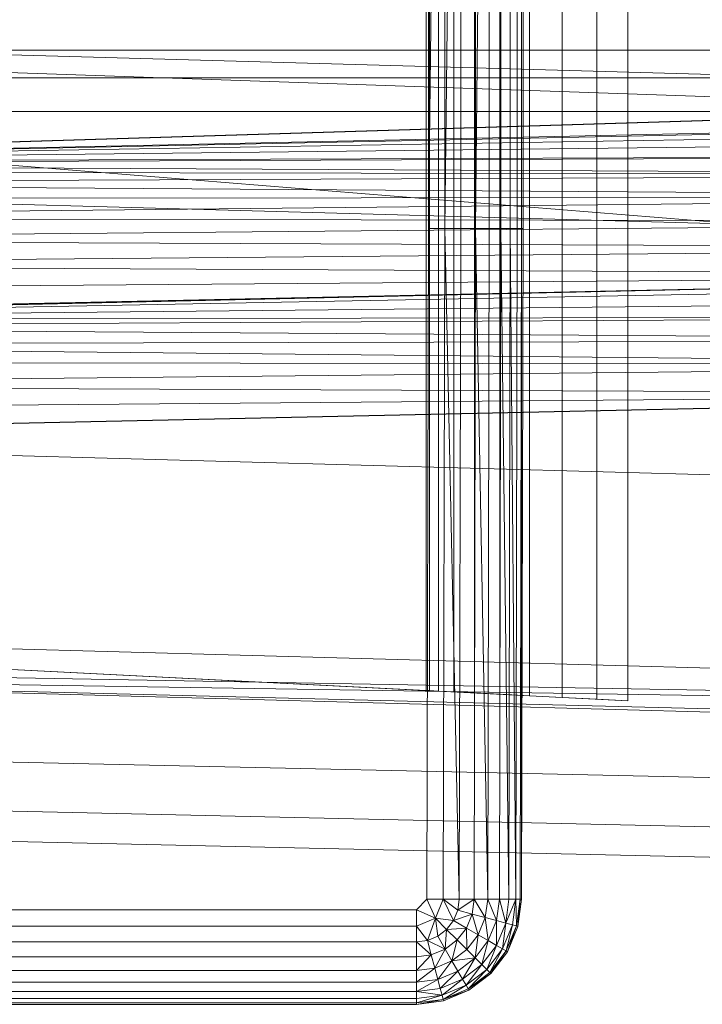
# Model space of a CAD drawing. Header units: metres. Extents: x 397.7 to 427.5, y 12.6 to 28.4.
# Tile 82 of 124: x 407.6496 to 407.7446, y 27.0313 to 27.1684. Entities that reach past the tile are written whole.
import ezdxf

# ---------------------------------------------------------------- set-up
doc = ezdxf.new("R2010")
doc.units = ezdxf.units.M
doc.layers.add('A-DETL-____-MBND', color=7, linetype='Continuous', lineweight=18)

# ---------------------------------------------------------------- blocks, each defined once
blk = doc.blocks.new('Family - Inodor P5-151237-08_CLI_AIRE_P5')
at = {"layer": 'A-DETL-____-MBND', "color": 253, "true_color": 0xaaaaaa}
for p, q in [((0.16489, 0.38826), (0.16489, 0.01465)), ((0.16489, 0.38826), (0.16489, 0.01465)), ((0.17536, 0.36218), (0.17536, 0.04249)), ((0.17966, 0.04228), (0.17966, 0.3624)), ((0.15161, 0.36098), (0.15161, 0.0437)), ((0.15205, 0.361), (0.15205, 0.04368)), ((0.15334, 0.36106), (0.15334, 0.04361)), ((0.15546, 0.36117), (0.15546, 0.04351)), ((0.15833, 0.36132), (0.15833, 0.04336)), ((0.16188, 0.3615), (0.16187, 0.04318)), ((0.16598, 0.36171), (0.16598, 0.04297)), ((0.17052, 0.36194), (0.17052, 0.04274)), ((0.15191, 0.10805), (0.15191, 0.29485)), ((0.15191, 0.29485), (0.15191, 0.10805)), ((0.15419, 0.29485), (0.15191, 0.10805)), ((0.15191, 0.10805), (0.15191, 0.29485)), ((0.15191, 0.10805), (0.15419, 0.29485)), ((0.15419, 0.10805), (0.15419, 0.29485)), ((0.15641, 0.29485), (0.15419, 0.10805)), ((0.15419, 0.10805), (0.15419, 0.29485)), ((0.15419, 0.10805), (0.15419, 0.29485)), ((0.15419, 0.10805), (0.15641, 0.29485)), ((0.15641, 0.10805), (0.15641, 0.29485)), ((0.15641, 0.10805), (0.15641, 0.29485)), ((0.15641, 0.10805), (0.15641, 0.29485)), ((0.15849, 0.10805), (0.15849, 0.29485)), ((0.15849, 0.29485), (0.15849, 0.10805)), ((0.16037, 0.29485), (0.15849, 0.10805)), ((0.15849, 0.10805), (0.15849, 0.29485)), ((0.15849, 0.10805), (0.16037, 0.29485)), ((0.16037, 0.10805), (0.16037, 0.29485)), ((0.16037, 0.10805), (0.16037, 0.29485)), ((0.16037, 0.10805), (0.16037, 0.29485)), ((0.162, 0.10805), (0.162, 0.29485)), ((0.162, 0.29485), (0.162, 0.10805)), ((0.162, 0.10805), (0.162, 0.29485)), ((0.16332, 0.10805), (0.16332, 0.29485)), ((0.16332, 0.29485), (0.16332, 0.10805)), ((0.16332, 0.10805), (0.16332, 0.29485)), ((0.16429, 0.10805), (0.16429, 0.29485)), ((0.16429, 0.29485), (0.16429, 0.10805)), ((0.16429, 0.10805), (0.16429, 0.29485)), ((0.16489, 0.10805), (0.16489, 0.29485)), ((0.16489, 0.29485), (0.16489, 0.10805)), ((0.16489, 0.10805), (0.16489, 0.29485)), ((0.16509, 0.29485), (0.16509, 0.10805)), ((0.16509, 0.29485), (0.16509, 0.10805)), ((0.51095, 0.12067), (0.00127, 0.13475)), ((0.52327, 0.1334), (0.00127, 0.11723)), ((0.00187, 0.11726), (0.52327, 0.1334)), ((0.00187, 0.11726), (0.52327, 0.1334)), ((0.28176, 0.13288), (0.00186, 0.13288)), ((0.28176, 0.13288), (0.00186, 0.13288)), ((0.28176, 0.12326), (0.00186, 0.13288)), ((0.28176, 0.12326), (0.00186, 0.13288)), ((0.00186, 0.13288), (0.28176, 0.13288)), ((0.28176, 0.13288), (0.00186, 0.13288)), ((0.00187, 0.11726), (0.51154, 0.13288)), ((0.00187, 0.11726), (0.51154, 0.13288)), ((0.00186, 0.12899), (0.28176, 0.12899)), ((0.28176, 0.12899), (0.00186, 0.12899)), ((0.00186, 0.12431), (0.28176, 0.12431)), ((0.28176, 0.12431), (0.00186, 0.12431)), ((0.28175, 0.10165), (0.00186, 0.12431)), ((0.28175, 0.10165), (0.00186, 0.12431)), ((0.28176, 0.12326), (0.00187, 0.11726)), ((0.00187, 0.11726), (0.28176, 0.12326)), ((0.00187, 0.11726), (0.28176, 0.12326)), ((0.00187, 0.11726), (0.28176, 0.12326)), ((0.28176, 0.12295), (0.00187, 0.11726)), ((0.00187, 0.11726), (0.28176, 0.12295)), ((0.28176, 0.12197), (0.00187, 0.11726)), ((0.00187, 0.11726), (0.28176, 0.12197)), ((0.28176, 0.12037), (0.00187, 0.11726)), ((0.00187, 0.11726), (0.28176, 0.12037)), ((0.28176, 0.11819), (0.00187, 0.11726)), ((0.00187, 0.11694), (0.28176, 0.11819)), ((0.00187, 0.11726), (0.28176, 0.11819)), ((0.00187, 0.11694), (0.28176, 0.11819)), ((0.28176, 0.11552), (0.00187, 0.11694)), ((0.28176, 0.11552), (0.00187, 0.11694)), ((0.28176, 0.11552), (0.00187, 0.11596)), ((0.28176, 0.11552), (0.00187, 0.11596)), ((0.28176, 0.11552), (0.00187, 0.11436)), ((0.00187, 0.11436), (0.28176, 0.11552)), ((0.51095, 0.09991), (0.00127, 0.11399)), ((0.28176, 0.11242), (0.00187, 0.11436)), ((0.28176, 0.11242), (0.00187, 0.11436)), ((0.28176, 0.11242), (0.00187, 0.11219)), ((0.00187, 0.10951), (0.28176, 0.11242)), ((0.00187, 0.11219), (0.28176, 0.11242)), ((0.00187, 0.10951), (0.28176, 0.11242)), ((0.28176, 0.10898), (0.00187, 0.10951)), ((0.28176, 0.10898), (0.00187, 0.10951)), ((0.28176, 0.10898), (0.00187, 0.10641)), ((0.00187, 0.10641), (0.28176, 0.10898)), ((0.15171, 0.01465), (0.15191, 0.10805)), ((0.15191, 0.10805), (0.15171, 0.01465)), ((0.15191, 0.10805), (0.15171, 0.01465)), ((0.15419, 0.10805), (0.15191, 0.10805)), ((0.15419, 0.10805), (0.15191, 0.10805)), ((0.15419, 0.10805), (0.15399, 0.01465)), ((0.15419, 0.10805), (0.15399, 0.01465)), ((0.15399, 0.01465), (0.15419, 0.10805)), ((0.15641, 0.10805), (0.15419, 0.10805)), ((0.15641, 0.10805), (0.15419, 0.10805)), ((0.15621, 0.01465), (0.15419, 0.10805)), ((0.15621, 0.01465), (0.15419, 0.10805)), ((0.15641, 0.10805), (0.15621, 0.01465)), ((0.15641, 0.10805), (0.15621, 0.01465)), ((0.15641, 0.10805), (0.15621, 0.01465)), ((0.15641, 0.10805), (0.15849, 0.10805)), ((0.15849, 0.10805), (0.15641, 0.10805)), ((0.15849, 0.10805), (0.15829, 0.01465)), ((0.15849, 0.10805), (0.15829, 0.01465)), ((0.15829, 0.01465), (0.15849, 0.10805)), ((0.16037, 0.10805), (0.15849, 0.10805)), ((0.16037, 0.10805), (0.15849, 0.10805)), ((0.16017, 0.01465), (0.15849, 0.10805)), ((0.16017, 0.01465), (0.15849, 0.10805)), ((0.16037, 0.10805), (0.16017, 0.01465)), ((0.16037, 0.10805), (0.16017, 0.01465)), ((0.16037, 0.10805), (0.16017, 0.01465)), ((0.16037, 0.10805), (0.162, 0.10805)), ((0.162, 0.10805), (0.16037, 0.10805)), ((0.162, 0.10805), (0.1618, 0.01465)), ((0.162, 0.10805), (0.1618, 0.01465)), ((0.1618, 0.01465), (0.162, 0.10805)), ((0.16332, 0.10805), (0.162, 0.10805)), ((0.162, 0.10805), (0.16332, 0.10805)), ((0.16332, 0.10805), (0.162, 0.10805)), ((0.16312, 0.01465), (0.162, 0.10805)), ((0.16312, 0.01465), (0.162, 0.10805)), ((0.16332, 0.10805), (0.16312, 0.01465)), ((0.16332, 0.10805), (0.16312, 0.01465)), ((0.16312, 0.01465), (0.16332, 0.10805)), ((0.16429, 0.10805), (0.16332, 0.10805)), ((0.16332, 0.10805), (0.16429, 0.10805)), ((0.16429, 0.10805), (0.16332, 0.10805)), ((0.16409, 0.01465), (0.16332, 0.10805)), ((0.16409, 0.01465), (0.16332, 0.10805)), ((0.16429, 0.10805), (0.16409, 0.01465)), ((0.16429, 0.10805), (0.16409, 0.01465)), ((0.16429, 0.10805), (0.16409, 0.01465)), ((0.16489, 0.10805), (0.16429, 0.10805)), ((0.16429, 0.10805), (0.16489, 0.10805)), ((0.16489, 0.10805), (0.16429, 0.10805)), ((0.16489, 0.10805), (0.16469, 0.01465)), ((0.16489, 0.10805), (0.16469, 0.01465)), ((0.16469, 0.01465), (0.16489, 0.10805)), ((0.16509, 0.10805), (0.16489, 0.10805)), ((0.16509, 0.10805), (0.16489, 0.01465)), ((0.16489, 0.10805), (0.16509, 0.10805)), ((0.16509, 0.10805), (0.16489, 0.01465)), ((0.16509, 0.10805), (0.16489, 0.10805)), ((0.16489, 0.01465), (0.16489, 0.10805)), ((0.16489, 0.01465), (0.16489, 0.10805)), ((0.28176, 0.10533), (0.00187, 0.10641)), ((0.28176, 0.10533), (0.00187, 0.10641)), ((0.28176, 0.10533), (0.00187, 0.10298)), ((0.00187, 0.10298), (0.28176, 0.10533)), ((0.28176, 0.10156), (0.00187, 0.10298)), ((0.28176, 0.10156), (0.00187, 0.10298)), ((0.28176, 0.10156), (0.00127, 0.09542)), ((0.28176, 0.10156), (0.00187, 0.09932)), ((0.00187, 0.09555), (0.28176, 0.10156)), ((0.00187, 0.09932), (0.28176, 0.10156)), ((0.00187, 0.09555), (0.28176, 0.10156)), ((0.28175, 0.10165), (0.00192, 0.09531)), ((0.00192, 0.09531), (0.28175, 0.10165)), ((0.28181, 0.10065), (0.00192, 0.09531)), ((0.00192, 0.09531), (0.28181, 0.10065)), ((0.28181, 0.0982), (0.00192, 0.09531)), ((0.00192, 0.09531), (0.28181, 0.0982)), ((0.28181, 0.09576), (0.00192, 0.09531)), ((0.00192, 0.09431), (0.28181, 0.09576)), ((0.00192, 0.09531), (0.28181, 0.09576)), ((0.00192, 0.09431), (0.28181, 0.09576)), ((0.28181, 0.09248), (0.00192, 0.09431)), ((0.28181, 0.09248), (0.00192, 0.09431)), ((0.28181, 0.09248), (0.00192, 0.09185)), ((0.00192, 0.09185), (0.28181, 0.09248)), ((0.28181, 0.08906), (0.00192, 0.09185)), ((0.28181, 0.08906), (0.00192, 0.09185)), ((0.28181, 0.08906), (0.00192, 0.08942)), ((0.28181, 0.08906), (0.00192, 0.08942)), ((0.28181, 0.08906), (0.00192, 0.08614)), ((0.00192, 0.08614), (0.28181, 0.08906)), ((0.28181, 0.08497), (0.00192, 0.08614)), ((0.28181, 0.08497), (0.00192, 0.08614)), ((0.28181, 0.08497), (0.00127, 0.07882)), ((0.28181, 0.08497), (0.00192, 0.08272)), ((0.00192, 0.07896), (0.28181, 0.08497)), ((0.00192, 0.08272), (0.28181, 0.08497)), ((0.00192, 0.07896), (0.28181, 0.08497)), ((0.51095, 0.06488), (0.00127, 0.07896)), ((0.51095, 0.03799), (0.00127, 0.05207)), ((0.01521, 0.05064), (0.15161, 0.0437)), ((0.17966, 0.04228), (0.01521, 0.05064)), ((0.51095, 0.03799), (0.00127, 0.04712)), ((0.51095, 0.03799), (0.00127, 0.04594)), ((0.51095, 0.03305), (0.00127, 0.04594)), ((0.51095, 0.03186), (0.00127, 0.04594)), ((0.15161, 0.0437), (0.15205, 0.04368)), ((0.15205, 0.04368), (0.15334, 0.04361)), ((0.15334, 0.04361), (0.15546, 0.04351)), ((0.15546, 0.04351), (0.15833, 0.04336)), ((0.15833, 0.04336), (0.16187, 0.04318)), ((0.16187, 0.04318), (0.16598, 0.04297)), ((0.16598, 0.04297), (0.17052, 0.04274)), ((0.17052, 0.04274), (0.17536, 0.04249)), ((0.17536, 0.04249), (0.17966, 0.04228)), ((0.00056, 0.03582), (0.31998, 0.0287)), ((0.00056, 0.03582), (0.31998, 0.0287)), ((0.00022, 0.02899), (0.31971, 0.02187)), ((0.00022, 0.02899), (0.31971, 0.02187)), ((0, 0.02477), (0.31954, 0.01764)), ((0, 0.02477), (0.31954, 0.01764)), ((0.15171, 0.01465), (0.15024, 0.01318)), ((0.15171, 0.01465), (0.15024, 0.01318)), ((0.15024, 0.01318), (0.15171, 0.01465)), ((0.15399, 0.01465), (0.15171, 0.01465)), ((0.15289, 0.012), (0.15171, 0.01465)), ((0.15399, 0.01465), (0.15171, 0.01465)), ((0.15289, 0.012), (0.15171, 0.01465)), ((0.15399, 0.01465), (0.15289, 0.012)), ((0.15289, 0.012), (0.15399, 0.01465)), ((0.15621, 0.01465), (0.15399, 0.01465)), ((0.156, 0.01311), (0.15399, 0.01465)), ((0.15621, 0.01465), (0.15399, 0.01465)), ((0.156, 0.01311), (0.15399, 0.01465)), ((0.15399, 0.01465), (0.15621, 0.01465)), ((0.156, 0.01311), (0.15399, 0.01465)), ((0.15541, 0.01167), (0.15399, 0.01465)), ((0.15541, 0.01167), (0.15399, 0.01465)), ((0.15621, 0.01465), (0.156, 0.01311)), ((0.15829, 0.01465), (0.156, 0.01311)), ((0.156, 0.01311), (0.15621, 0.01465)), ((0.156, 0.01311), (0.15621, 0.01465)), ((0.156, 0.01311), (0.15829, 0.01465)), ((0.15829, 0.01465), (0.15621, 0.01465)), ((0.15829, 0.01465), (0.15621, 0.01465)), ((0.15829, 0.01465), (0.15621, 0.01465)), ((0.15829, 0.01465), (0.15801, 0.01257)), ((0.15801, 0.01257), (0.15829, 0.01465)), ((0.15801, 0.01257), (0.15829, 0.01465)), ((0.16017, 0.01465), (0.15829, 0.01465)), ((0.16017, 0.01465), (0.15829, 0.01465)), ((0.16017, 0.01465), (0.15829, 0.01465)), ((0.15983, 0.01208), (0.15829, 0.01465)), ((0.15983, 0.01208), (0.15829, 0.01465)), ((0.16017, 0.01465), (0.15983, 0.01208)), ((0.16017, 0.01465), (0.15983, 0.01208)), ((0.15983, 0.01208), (0.16017, 0.01465)), ((0.1618, 0.01465), (0.16017, 0.01465)), ((0.1618, 0.01465), (0.16017, 0.01465)), ((0.1618, 0.01465), (0.16017, 0.01465)), ((0.1614, 0.01166), (0.16017, 0.01465)), ((0.1614, 0.01166), (0.16017, 0.01465)), ((0.1618, 0.01465), (0.1614, 0.01166)), ((0.1618, 0.01465), (0.1614, 0.01166)), ((0.1614, 0.01166), (0.1618, 0.01465)), ((0.16312, 0.01465), (0.1618, 0.01465)), ((0.16312, 0.01465), (0.1618, 0.01465)), ((0.16312, 0.01465), (0.1618, 0.01465)), ((0.16268, 0.01132), (0.1618, 0.01465)), ((0.16268, 0.01132), (0.1618, 0.01465)), ((0.16312, 0.01465), (0.16268, 0.01132)), ((0.16312, 0.01465), (0.16268, 0.01132)), ((0.16409, 0.01465), (0.16268, 0.01132)), ((0.16268, 0.01132), (0.16312, 0.01465)), ((0.16268, 0.01132), (0.16409, 0.01465)), ((0.16409, 0.01465), (0.16312, 0.01465)), ((0.16409, 0.01465), (0.16312, 0.01465)), ((0.16409, 0.01465), (0.16312, 0.01465)), ((0.16409, 0.01465), (0.16362, 0.01106)), ((0.16362, 0.01106), (0.16409, 0.01465)), ((0.16362, 0.01106), (0.16409, 0.01465)), ((0.16469, 0.01465), (0.16409, 0.01465)), ((0.16469, 0.01465), (0.16409, 0.01465)), ((0.16469, 0.01465), (0.16409, 0.01465)), ((0.16419, 0.01091), (0.16409, 0.01465)), ((0.16419, 0.01091), (0.16409, 0.01465)), ((0.16469, 0.01465), (0.16419, 0.01091)), ((0.16469, 0.01465), (0.16419, 0.01091)), ((0.16419, 0.01091), (0.16469, 0.01465)), ((0.16489, 0.01465), (0.16439, 0.01086)), ((0.16489, 0.01465), (0.16439, 0.01086)), ((0.16489, 0.01465), (0.16439, 0.01086)), ((0.16489, 0.01465), (0.16439, 0.01086)), ((0.16439, 0.01086), (0.16469, 0.01465)), ((0.16439, 0.01086), (0.16469, 0.01465)), ((0.16489, 0.01465), (0.16469, 0.01465)), ((0.16489, 0.01465), (0.16469, 0.01465)), ((0.16489, 0.01465), (0.16469, 0.01465)), ((0.15024, 0.01318), (0.01521, 0.01318)), ((0.01521, 0.01318), (0.15024, 0.01318)), ((0.15024, 0.01318), (0.01521, 0.01318)), ((0.15289, 0.012), (0.15024, 0.01318)), ((0.15024, 0.0109), (0.15024, 0.01318)), ((0.15289, 0.012), (0.15024, 0.01318)), ((0.15024, 0.01318), (0.15024, 0.0109)), ((0.156, 0.01311), (0.15541, 0.01167)), ((0.156, 0.01311), (0.15541, 0.01167)), ((0.15541, 0.01167), (0.156, 0.01311)), ((0.15801, 0.01257), (0.15541, 0.01167)), ((0.15541, 0.01167), (0.15801, 0.01257)), ((0.15801, 0.01257), (0.156, 0.01311)), ((0.15801, 0.01257), (0.156, 0.01311)), ((0.15801, 0.01257), (0.156, 0.01311)), ((0.15801, 0.01257), (0.15721, 0.01062)), ((0.15721, 0.01062), (0.15801, 0.01257)), ((0.15721, 0.01062), (0.15801, 0.01257)), ((0.15983, 0.01208), (0.15801, 0.01257)), ((0.15983, 0.01208), (0.15801, 0.01257)), ((0.15983, 0.01208), (0.15801, 0.01257)), ((0.15884, 0.00968), (0.15801, 0.01257)), ((0.15884, 0.00968), (0.15801, 0.01257)), ((0.15289, 0.012), (0.15024, 0.0109)), ((0.15024, 0.0109), (0.15289, 0.012)), ((0.15178, 0.00888), (0.15289, 0.012)), ((0.15178, 0.00888), (0.15289, 0.012)), ((0.15541, 0.01167), (0.15289, 0.012)), ((0.15446, 0.01043), (0.15289, 0.012)), ((0.15322, 0.00948), (0.15289, 0.012)), ((0.15541, 0.01167), (0.15289, 0.012)), ((0.15541, 0.01167), (0.15289, 0.012)), ((0.15446, 0.01043), (0.15289, 0.012)), ((0.15446, 0.01043), (0.15289, 0.012)), ((0.15322, 0.00948), (0.15289, 0.012)), ((0.15322, 0.00948), (0.15289, 0.012)), ((0.15541, 0.01167), (0.15446, 0.01043)), ((0.15541, 0.01167), (0.15446, 0.01043)), ((0.15446, 0.01043), (0.15541, 0.01167)), ((0.15721, 0.01062), (0.15541, 0.01167)), ((0.15721, 0.01062), (0.15541, 0.01167)), ((0.15721, 0.01062), (0.15541, 0.01167)), ((0.15983, 0.01208), (0.15884, 0.00968)), ((0.15983, 0.01208), (0.15884, 0.00968)), ((0.15884, 0.00968), (0.15983, 0.01208)), ((0.1614, 0.01166), (0.15983, 0.01208)), ((0.1614, 0.01166), (0.15983, 0.01208)), ((0.1614, 0.01166), (0.15983, 0.01208)), ((0.16025, 0.00887), (0.15983, 0.01208)), ((0.16025, 0.00887), (0.15983, 0.01208)), ((0.1614, 0.01166), (0.16025, 0.00887)), ((0.1614, 0.01166), (0.16025, 0.00887)), ((0.16025, 0.00887), (0.1614, 0.01166)), ((0.16139, 0.00821), (0.1614, 0.01166)), ((0.16139, 0.00821), (0.1614, 0.01166)), ((0.16268, 0.01132), (0.16139, 0.00821)), ((0.16268, 0.01132), (0.16139, 0.00821)), ((0.16139, 0.00821), (0.16268, 0.01132)), ((0.16268, 0.01132), (0.1614, 0.01166)), ((0.16268, 0.01132), (0.1614, 0.01166)), ((0.16268, 0.01132), (0.1614, 0.01166)), ((0.16223, 0.00772), (0.16268, 0.01132)), ((0.16223, 0.00772), (0.16268, 0.01132)), ((0.16362, 0.01106), (0.16223, 0.00772)), ((0.16362, 0.01106), (0.16223, 0.00772)), ((0.16223, 0.00772), (0.16362, 0.01106)), ((0.16362, 0.01106), (0.16268, 0.01132)), ((0.16362, 0.01106), (0.16268, 0.01132)), ((0.16362, 0.01106), (0.16268, 0.01132)), ((0.16275, 0.00743), (0.16362, 0.01106)), ((0.16275, 0.00743), (0.16362, 0.01106)), ((0.16419, 0.01091), (0.16362, 0.01106)), ((0.16419, 0.01091), (0.16362, 0.01106)), ((0.16419, 0.01091), (0.16362, 0.01106)), ((0.15024, 0.0109), (0.01521, 0.0109)), ((0.01521, 0.0109), (0.15024, 0.0109)), ((0.15024, 0.0109), (0.01521, 0.0109)), ((0.15178, 0.00888), (0.15024, 0.0109)), ((0.15024, 0.00868), (0.15024, 0.0109)), ((0.15178, 0.00888), (0.15024, 0.0109)), ((0.15178, 0.00888), (0.15024, 0.0109)), ((0.15024, 0.00868), (0.15024, 0.0109)), ((0.15024, 0.0109), (0.15024, 0.00868)), ((0.15446, 0.01043), (0.15322, 0.00948)), ((0.15446, 0.01043), (0.15322, 0.00948)), ((0.15322, 0.00948), (0.15446, 0.01043)), ((0.15426, 0.00768), (0.15446, 0.01043)), ((0.15426, 0.00768), (0.15446, 0.01043)), ((0.15721, 0.01062), (0.15446, 0.01043)), ((0.15446, 0.01043), (0.15721, 0.01062)), ((0.15593, 0.00896), (0.15446, 0.01043)), ((0.15593, 0.00896), (0.15446, 0.01043)), ((0.15593, 0.00896), (0.15446, 0.01043)), ((0.15721, 0.01062), (0.15593, 0.00896)), ((0.15593, 0.00896), (0.15721, 0.01062)), ((0.15593, 0.00896), (0.15721, 0.01062)), ((0.15884, 0.00968), (0.15721, 0.01062)), ((0.15884, 0.00968), (0.15721, 0.01062)), ((0.15884, 0.00968), (0.15721, 0.01062)), ((0.15726, 0.00763), (0.15721, 0.01062)), ((0.15726, 0.00763), (0.15721, 0.01062)), ((0.15884, 0.00968), (0.15726, 0.00763)), ((0.15884, 0.00968), (0.15726, 0.00763)), ((0.15726, 0.00763), (0.15884, 0.00968)), ((0.15841, 0.00648), (0.15884, 0.00968)), ((0.15841, 0.00648), (0.15884, 0.00968)), ((0.16025, 0.00887), (0.15884, 0.00968)), ((0.16025, 0.00887), (0.15884, 0.00968)), ((0.16025, 0.00887), (0.15884, 0.00968)), ((0.16419, 0.01091), (0.16275, 0.00743)), ((0.16419, 0.01091), (0.16275, 0.00743)), ((0.16275, 0.00743), (0.16419, 0.01091)), ((0.16292, 0.00733), (0.16419, 0.01091)), ((0.16292, 0.00733), (0.16419, 0.01091)), ((0.16439, 0.01086), (0.16292, 0.00733)), ((0.16439, 0.01086), (0.16292, 0.00733)), ((0.16439, 0.01086), (0.16292, 0.00733)), ((0.16439, 0.01086), (0.16292, 0.00733)), ((0.16439, 0.01086), (0.16419, 0.01091)), ((0.16439, 0.01086), (0.16419, 0.01091)), ((0.16439, 0.01086), (0.16419, 0.01091)), ((0.15024, 0.00868), (0.01521, 0.00868)), ((0.01521, 0.00868), (0.15024, 0.00868)), ((0.15024, 0.00868), (0.01521, 0.00868)), ((0.15178, 0.00888), (0.15024, 0.00868)), ((0.15178, 0.00888), (0.15024, 0.00868)), ((0.15024, 0.00868), (0.15178, 0.00888)), ((0.15024, 0.0066), (0.15024, 0.00868)), ((0.15232, 0.00687), (0.15024, 0.00868)), ((0.15024, 0.00868), (0.15024, 0.0066)), ((0.15232, 0.00687), (0.15024, 0.00868)), ((0.15024, 0.0066), (0.15024, 0.00868)), ((0.15322, 0.00948), (0.15178, 0.00888)), ((0.15322, 0.00948), (0.15178, 0.00888)), ((0.15178, 0.00888), (0.15322, 0.00948)), ((0.15178, 0.00888), (0.15232, 0.00687)), ((0.15426, 0.00768), (0.15178, 0.00888)), ((0.15232, 0.00687), (0.15178, 0.00888)), ((0.15426, 0.00768), (0.15178, 0.00888)), ((0.15232, 0.00687), (0.15178, 0.00888)), ((0.15426, 0.00768), (0.15322, 0.00948)), ((0.15426, 0.00768), (0.15322, 0.00948)), ((0.15426, 0.00768), (0.15322, 0.00948)), ((0.15593, 0.00896), (0.15426, 0.00768)), ((0.15593, 0.00896), (0.15426, 0.00768)), ((0.15426, 0.00768), (0.15593, 0.00896)), ((0.1552, 0.00605), (0.15593, 0.00896)), ((0.1552, 0.00605), (0.15593, 0.00896)), ((0.15726, 0.00763), (0.15593, 0.00896)), ((0.15726, 0.00763), (0.15593, 0.00896)), ((0.15726, 0.00763), (0.15593, 0.00896)), ((0.16025, 0.00887), (0.15841, 0.00648)), ((0.16025, 0.00887), (0.15841, 0.00648)), ((0.15841, 0.00648), (0.16025, 0.00887)), ((0.15935, 0.00554), (0.16025, 0.00887)), ((0.15935, 0.00554), (0.16025, 0.00887)), ((0.16139, 0.00821), (0.16025, 0.00887)), ((0.16139, 0.00821), (0.16025, 0.00887)), ((0.16139, 0.00821), (0.16025, 0.00887)), ((0.15232, 0.00687), (0.15024, 0.0066)), ((0.15232, 0.00687), (0.15024, 0.0066)), ((0.15024, 0.00472), (0.15232, 0.00687)), ((0.15024, 0.0066), (0.15232, 0.00687)), ((0.15024, 0.00472), (0.15232, 0.00687)), ((0.15426, 0.00768), (0.15232, 0.00687)), ((0.15426, 0.00768), (0.15232, 0.00687)), ((0.15232, 0.00687), (0.15426, 0.00768)), ((0.15281, 0.00505), (0.15232, 0.00687)), ((0.15281, 0.00505), (0.15232, 0.00687)), ((0.15281, 0.00505), (0.15232, 0.00687)), ((0.15281, 0.00505), (0.15426, 0.00768)), ((0.15281, 0.00505), (0.15426, 0.00768)), ((0.1552, 0.00605), (0.15426, 0.00768)), ((0.1552, 0.00605), (0.15426, 0.00768)), ((0.1552, 0.00605), (0.15426, 0.00768)), ((0.15726, 0.00763), (0.1552, 0.00605)), ((0.15726, 0.00763), (0.1552, 0.00605)), ((0.1552, 0.00605), (0.15726, 0.00763)), ((0.15841, 0.00648), (0.15726, 0.00763)), ((0.15841, 0.00648), (0.15726, 0.00763)), ((0.15841, 0.00648), (0.15726, 0.00763)), ((0.16139, 0.00821), (0.15935, 0.00554)), ((0.16139, 0.00821), (0.15935, 0.00554)), ((0.15935, 0.00554), (0.16139, 0.00821)), ((0.16003, 0.00485), (0.16139, 0.00821)), ((0.16003, 0.00485), (0.16139, 0.00821)), ((0.16223, 0.00772), (0.16003, 0.00485)), ((0.16223, 0.00772), (0.16003, 0.00485)), ((0.16003, 0.00485), (0.16223, 0.00772)), ((0.16045, 0.00443), (0.16223, 0.00772)), ((0.16045, 0.00443), (0.16223, 0.00772)), ((0.16275, 0.00743), (0.16045, 0.00443)), ((0.16275, 0.00743), (0.16045, 0.00443)), ((0.16045, 0.00443), (0.16275, 0.00743)), ((0.1606, 0.00429), (0.16275, 0.00743)), ((0.1606, 0.00429), (0.16275, 0.00743)), ((0.16292, 0.00733), (0.1606, 0.00429)), ((0.16292, 0.00733), (0.1606, 0.00429)), ((0.16292, 0.00733), (0.1606, 0.00429)), ((0.16292, 0.00733), (0.1606, 0.00429)), ((0.16223, 0.00772), (0.16139, 0.00821)), ((0.16223, 0.00772), (0.16139, 0.00821)), ((0.16223, 0.00772), (0.16139, 0.00821)), ((0.16275, 0.00743), (0.16223, 0.00772)), ((0.16275, 0.00743), (0.16223, 0.00772)), ((0.16275, 0.00743), (0.16223, 0.00772)), ((0.16292, 0.00733), (0.16275, 0.00743)), ((0.16292, 0.00733), (0.16275, 0.00743)), ((0.16292, 0.00733), (0.16275, 0.00743)), ((0.15024, 0.0066), (0.01521, 0.0066)), ((0.01521, 0.0066), (0.15024, 0.0066)), ((0.15024, 0.0066), (0.01521, 0.0066)), ((0.15024, 0.00472), (0.15024, 0.0066)), ((0.15024, 0.00472), (0.15024, 0.0066)), ((0.15024, 0.0066), (0.15024, 0.00472)), ((0.1552, 0.00605), (0.15281, 0.00505)), ((0.1552, 0.00605), (0.15281, 0.00505)), ((0.15281, 0.00505), (0.1552, 0.00605)), ((0.15323, 0.00348), (0.1552, 0.00605)), ((0.15323, 0.00348), (0.1552, 0.00605)), ((0.15841, 0.00648), (0.1552, 0.00605)), ((0.1552, 0.00605), (0.15841, 0.00648)), ((0.15602, 0.00464), (0.1552, 0.00605)), ((0.15602, 0.00464), (0.1552, 0.00605)), ((0.15602, 0.00464), (0.1552, 0.00605)), ((0.15841, 0.00648), (0.15602, 0.00464)), ((0.15602, 0.00464), (0.15841, 0.00648)), ((0.15602, 0.00464), (0.15841, 0.00648)), ((0.15668, 0.0035), (0.15841, 0.00648)), ((0.15668, 0.0035), (0.15841, 0.00648)), ((0.15935, 0.00554), (0.15668, 0.0035)), ((0.15935, 0.00554), (0.15668, 0.0035)), ((0.15668, 0.0035), (0.15935, 0.00554)), ((0.15716, 0.00265), (0.15935, 0.00554)), ((0.15716, 0.00265), (0.15935, 0.00554)), ((0.15935, 0.00554), (0.15841, 0.00648)), ((0.15935, 0.00554), (0.15841, 0.00648)), ((0.15935, 0.00554), (0.15841, 0.00648)), ((0.16003, 0.00485), (0.15935, 0.00554)), ((0.16003, 0.00485), (0.15935, 0.00554)), ((0.16003, 0.00485), (0.15935, 0.00554)), ((0.15024, 0.00472), (0.01521, 0.00472)), ((0.01521, 0.00472), (0.15024, 0.00472)), ((0.15024, 0.00472), (0.01521, 0.00472)), ((0.15281, 0.00505), (0.15024, 0.00472)), ((0.15281, 0.00505), (0.15024, 0.00472)), ((0.15024, 0.00309), (0.15281, 0.00505)), ((0.15024, 0.00472), (0.15281, 0.00505)), ((0.15024, 0.00309), (0.15281, 0.00505)), ((0.15024, 0.00309), (0.15024, 0.00472)), ((0.15024, 0.00309), (0.15024, 0.00472)), ((0.15024, 0.00472), (0.15024, 0.00309)), ((0.15323, 0.00348), (0.15281, 0.00505)), ((0.15323, 0.00348), (0.15281, 0.00505)), ((0.15323, 0.00348), (0.15281, 0.00505)), ((0.15602, 0.00464), (0.15323, 0.00348)), ((0.15602, 0.00464), (0.15323, 0.00348)), ((0.15323, 0.00348), (0.15602, 0.00464)), ((0.15357, 0.00221), (0.15602, 0.00464)), ((0.15357, 0.00221), (0.15602, 0.00464)), ((0.15668, 0.0035), (0.15602, 0.00464)), ((0.15668, 0.0035), (0.15602, 0.00464)), ((0.15668, 0.0035), (0.15602, 0.00464)), ((0.16003, 0.00485), (0.15716, 0.00265)), ((0.16003, 0.00485), (0.15716, 0.00265)), ((0.15716, 0.00265), (0.16003, 0.00485)), ((0.15746, 0.00214), (0.16003, 0.00485)), ((0.15746, 0.00214), (0.16003, 0.00485)), ((0.16045, 0.00443), (0.15746, 0.00214)), ((0.16045, 0.00443), (0.15746, 0.00214)), ((0.15746, 0.00214), (0.16045, 0.00443)), ((0.1606, 0.00429), (0.15746, 0.00214)), ((0.15746, 0.00214), (0.1606, 0.00429)), ((0.1606, 0.00429), (0.15756, 0.00196)), ((0.1606, 0.00429), (0.15756, 0.00196)), ((0.1606, 0.00429), (0.15756, 0.00196)), ((0.15756, 0.00196), (0.1606, 0.00429)), ((0.16045, 0.00443), (0.16003, 0.00485)), ((0.16045, 0.00443), (0.16003, 0.00485)), ((0.16045, 0.00443), (0.16003, 0.00485)), ((0.1606, 0.00429), (0.16045, 0.00443)), ((0.1606, 0.00429), (0.16045, 0.00443)), ((0.1606, 0.00429), (0.16045, 0.00443)), ((0.15024, 0.00309), (0.01521, 0.00309)), ((0.01521, 0.00309), (0.15024, 0.00309)), ((0.15024, 0.00309), (0.01521, 0.00309)), ((0.15323, 0.00348), (0.15024, 0.00309)), ((0.15323, 0.00348), (0.15024, 0.00309)), ((0.15024, 0.00177), (0.15323, 0.00348)), ((0.15024, 0.00309), (0.15323, 0.00348)), ((0.15024, 0.00177), (0.15323, 0.00348)), ((0.15024, 0.00177), (0.15024, 0.00309)), ((0.15024, 0.00177), (0.15024, 0.00309)), ((0.15024, 0.00309), (0.15024, 0.00177)), ((0.15357, 0.00221), (0.15323, 0.00348)), ((0.15357, 0.00221), (0.15323, 0.00348)), ((0.15357, 0.00221), (0.15323, 0.00348)), ((0.15668, 0.0035), (0.15357, 0.00221)), ((0.15668, 0.0035), (0.15357, 0.00221)), ((0.15357, 0.00221), (0.15668, 0.0035)), ((0.15382, 0.00127), (0.15668, 0.0035)), ((0.15382, 0.00127), (0.15668, 0.0035)), ((0.15716, 0.00265), (0.15668, 0.0035)), ((0.15716, 0.00265), (0.15668, 0.0035)), ((0.15716, 0.00265), (0.15668, 0.0035)), ((0.15024, 0.00177), (0.01521, 0.00177)), ((0.01521, 0.00177), (0.15024, 0.00177)), ((0.15024, 0.00177), (0.01521, 0.00177)), ((0.15357, 0.00221), (0.15024, 0.00177)), ((0.15357, 0.00221), (0.15024, 0.00177)), ((0.15024, 0.00177), (0.15357, 0.00221)), ((0.15024, 0.0008), (0.15024, 0.00177)), ((0.15382, 0.00127), (0.15024, 0.00177)), ((0.15024, 0.00177), (0.15024, 0.0008)), ((0.15382, 0.00127), (0.15024, 0.00177)), ((0.15024, 0.0008), (0.15024, 0.00177)), ((0.15382, 0.00127), (0.15357, 0.00221)), ((0.15382, 0.00127), (0.15357, 0.00221)), ((0.15382, 0.00127), (0.15357, 0.00221)), ((0.15716, 0.00265), (0.15382, 0.00127)), ((0.15716, 0.00265), (0.15382, 0.00127)), ((0.15382, 0.00127), (0.15716, 0.00265)), ((0.15398, 0.00069), (0.15716, 0.00265)), ((0.15398, 0.00069), (0.15716, 0.00265)), ((0.15746, 0.00214), (0.15398, 0.00069)), ((0.15746, 0.00214), (0.15398, 0.00069)), ((0.15398, 0.00069), (0.15746, 0.00214)), ((0.15756, 0.00196), (0.15398, 0.00069)), ((0.15398, 0.00069), (0.15756, 0.00196)), ((0.15756, 0.00196), (0.15403, 0.0005)), ((0.15756, 0.00196), (0.15403, 0.0005)), ((0.15756, 0.00196), (0.15403, 0.0005)), ((0.15403, 0.0005), (0.15756, 0.00196)), ((0.15746, 0.00214), (0.15716, 0.00265)), ((0.15746, 0.00214), (0.15716, 0.00265)), ((0.15746, 0.00214), (0.15716, 0.00265)), ((0.15756, 0.00196), (0.15746, 0.00214)), ((0.15756, 0.00196), (0.15746, 0.00214)), ((0.15756, 0.00196), (0.15746, 0.00214)), ((0.15024, 0.0008), (0.01521, 0.0008)), ((0.01521, 0.0008), (0.15024, 0.0008)), ((0.15024, 0.0008), (0.01521, 0.0008)), ((0.15024, 0.0002), (0.01521, 0.0002)), ((0.01521, 0.0002), (0.15024, 0.0002)), ((0.15024, 0.0002), (0.01521, 0.0002)), ((0.15024, 0), (0.01521, 0)), ((0.15024, 0), (0.01521, 0)), ((0.15024, 0), (0.01521, 0)), ((0.01521, 0), (0.15024, 0)), ((0.15382, 0.00127), (0.15024, 0.0008)), ((0.15382, 0.00127), (0.15024, 0.0008)), ((0.15024, 0.0002), (0.15382, 0.00127)), ((0.15024, 0.0008), (0.15382, 0.00127)), ((0.15024, 0.0002), (0.15382, 0.00127)), ((0.15024, 0.0002), (0.15024, 0.0008)), ((0.15024, 0.0002), (0.15024, 0.0008)), ((0.15024, 0.0008), (0.15024, 0.0002)), ((0.15398, 0.00069), (0.15024, 0.0002)), ((0.15398, 0.00069), (0.15024, 0.0002)), ((0.15024, 0), (0.15398, 0.00069)), ((0.15024, 0), (0.15398, 0.00069)), ((0.15024, 0.0002), (0.15398, 0.00069)), ((0.15403, 0.0005), (0.15024, 0)), ((0.15403, 0.0005), (0.15024, 0)), ((0.15403, 0.0005), (0.15024, 0)), ((0.15403, 0.0005), (0.15024, 0)), ((0.15024, 0), (0.15024, 0.0002)), ((0.15024, 0), (0.15024, 0.0002)), ((0.15024, 0.0002), (0.15024, 0)), ((0.15398, 0.00069), (0.15382, 0.00127)), ((0.15398, 0.00069), (0.15382, 0.00127)), ((0.15398, 0.00069), (0.15382, 0.00127)), ((0.15403, 0.0005), (0.15398, 0.00069)), ((0.15403, 0.0005), (0.15398, 0.00069)), ((0.15403, 0.0005), (0.15398, 0.00069))]:
    blk.add_line(p, q, dxfattribs=at)
blk = doc.blocks.new('LONDR55-XX_ZZ-ARQ-CAA-M3D-Londres55_ifc-1-08_CLI_AIRE_P5')
at = {"layer": 'A-DETL-____-MBND', "color": 253, "lineweight": 18, "true_color": 0xaaaaaa}
blk.add_blockref('Family - Inodor P5-151237-08_CLI_AIRE_P5', (407.55454, 27.03126), dxfattribs=at)

msp = doc.modelspace()

# ---------------------------------------------------------------- block references
at = {"lineweight": 5}
msp.add_blockref('LONDR55-XX_ZZ-ARQ-CAA-M3D-Londres55_ifc-1-08_CLI_AIRE_P5', (0, 0), dxfattribs=at)

doc.saveas('drawing.dxf')
